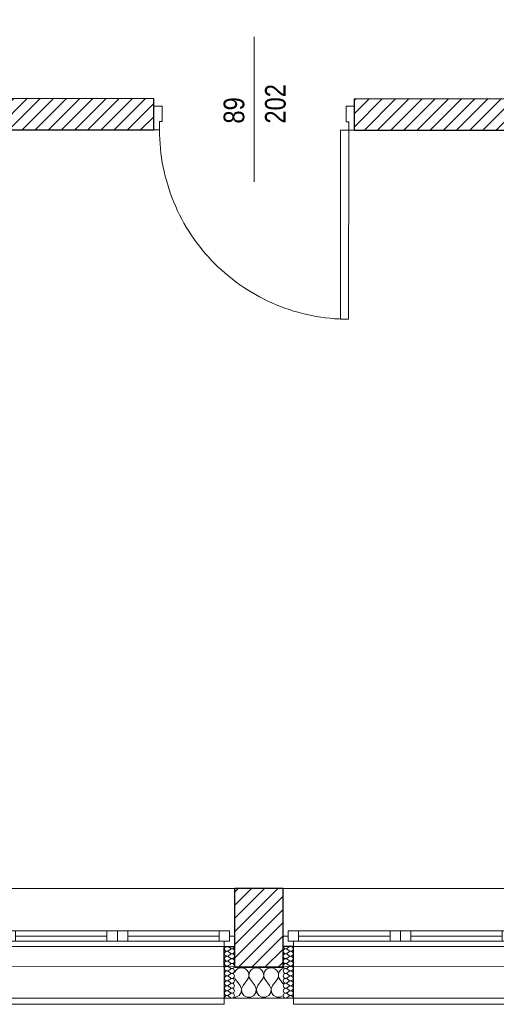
# Model space of a CAD drawing. Header units: millimetres. Extents: x -21056 to 421, y 9759 to 15589.
# Tile 75 of 120: x -2605 to -2374, y 9867 to 10343. Entities that reach past the tile are written whole.
import ezdxf
from ezdxf.enums import TextEntityAlignment as Align

# ---------------------------------------------------------------- set-up
doc = ezdxf.new("R2010")
doc.units = ezdxf.units.MM
doc.header["$LTSCALE"] = 25
doc.header["$MEASUREMENT"] = 0
doc.linetypes.add('Kropki i Kreski', pattern=[670.277762, 352.777767, -176.388884, 0, -141.111112])
doc.linetypes.add('Przerywana', pattern=[240, 120, -120])
for name, color, linetype in [('Drzwi ArchiCAD', 7, 'Continuous'), ('Konstrukcja - Siatki mod', 7, 'Continuous'), ('KR_INW', 7, 'Continuous'), ('NAPIS_SODON', 7, 'Continuous'), ('Okna ArchiCADa', 7, 'Continuous'), ('Znaczniki drzwi ArchiCADa', 7, 'Continuous')]:
    doc.layers.add(name, color=color, linetype=linetype)
for name, color, linetype, lineweight in [('Drzwi ArchiCAD_Nr_pióra__1', 7, 'Continuous', 13), ('Drzwi ArchiCAD_Nr_pióra__27', 7, 'Continuous', 25), ('Konstrukcja - Siatki mod_Nr_pióra__48', 1, 'Continuous', 15), ('KR_INW_Nr_pióra__101', 252, 'Continuous', 5), ('KR_INW_Nr_pióra__102', 3, 'Continuous', 5), ('KR_INW_Nr_pióra__27', 7, 'Continuous', 25), ('KR_INW_Nr_pióra__47', 7, 'Continuous', 15), ('NAPIS_SODON_Nr_pióra__1', 7, 'Continuous', 13), ('Okna ArchiCADa_Nr_pióra__1', 7, 'Continuous', 13), ('Okna ArchiCADa_Nr_pióra__27', 7, 'Continuous', 25), ('Znaczniki drzwi ArchiCADa_Nr_pióra__20', 1, 'Continuous', 13), ('Znaczniki drzwi ArchiCADa_Nr_pióra__7', 7, 'Continuous', 13)]:
    doc.layers.add(name, color=color, linetype=linetype, lineweight=lineweight)
doc.styles.add('GENERATED_STYLE_1', font='ARIALN.TTF')
pattern_1 = [(45, (0, 0), (-31.819804, 31.819804), [])]

# ---------------------------------------------------------------- blocks, each defined once
blk = doc.blocks.new('Strop_1', base_point=(179225, 121523.3))
at = {"layer": 'NAPIS_SODON_Nr_pióra__1', "linetype": 'Continuous', "flags": 128}
blk.add_lwpolyline([(179225, 121523.3), (179225.9, 107003.8), (250898.3, 107008.3), (250897.4, 121527.8)], close=True, dxfattribs=at)
blk = doc.blocks.new('*X233')
at = {"layer": 'KR_INW_Nr_pióra__102', "linetype": 'Continuous'}
for p, q in [((222687.9, 106989.9), (222682.3, 106981.8)), ((222695.5, 106996.2), (222687.9, 106989.9)), ((222704.5, 107000.2), (222695.5, 106996.2)), ((222714.3, 107001.6), (222704.5, 107000.2)), ((222724, 107000.2), (222714.3, 107001.6)), ((222733.1, 106996.2), (222724, 107000.2)), ((222740.6, 106989.9), (222733.1, 106996.2)), ((222746.2, 106981.8), (222740.6, 106989.9)), ((222759.4, 106989.9), (222753.8, 106981.8)), ((222766.9, 106996.2), (222759.4, 106989.9)), ((222776, 107000.2), (222766.9, 106996.2)), ((222785.7, 107001.6), (222776, 107000.2)), ((222795.5, 107000.2), (222785.7, 107001.6)), ((222804.5, 106996.2), (222795.5, 107000.2)), ((222812.1, 106989.9), (222804.5, 106996.2)), ((222817.7, 106981.8), (222812.1, 106989.9)), ((222830.8, 106989.9), (222825.2, 106981.8)), ((222838.4, 106996.2), (222830.8, 106989.9)), ((222847.4, 107000.2), (222838.4, 106996.2)), ((222857.1, 107001.6), (222847.4, 107000.2)), ((222866.9, 107000.2), (222857.1, 107001.6)), ((222875.9, 106996.2), (222866.9, 107000.2)), ((222883.5, 106989.9), (222875.9, 106996.2)), ((222889.1, 106981.8), (222883.5, 106989.9)), ((222902.2, 106989.9), (222896.6, 106981.8)), ((222909.8, 106996.2), (222902.2, 106989.9)), ((222914.7, 106998.4), (222909.8, 106996.2)), ((222682.3, 106981.8), (222681.2, 106978.4)), ((222681.2, 106952.6), (222685.7, 106944.4)), ((222707.1, 106915.9), (222685.7, 106944.4)), ((222721.4, 106915.9), (222742.9, 106944.4)), ((222742.9, 106944.4), (222747.6, 106953.1)), ((222749.4, 106972.5), (222746.2, 106981.8)), ((222747.6, 106953.1), (222749.9, 106962.6)), ((222749.9, 106962.6), (222749.4, 106972.5)), ((222750.6, 106972.5), (222750.1, 106962.6)), ((222750.1, 106962.6), (222752.4, 106953.1)), ((222753.8, 106981.8), (222750.6, 106972.5)), ((222752.4, 106953.1), (222757.1, 106944.4)), ((222778.6, 106915.9), (222757.1, 106944.4)), ((222792.9, 106915.9), (222814.3, 106944.4)), ((222814.3, 106944.4), (222819.1, 106953.1)), ((222820.8, 106972.5), (222817.7, 106981.8)), ((222819.1, 106953.1), (222821.3, 106962.6)), ((222821.3, 106962.6), (222820.8, 106972.5)), ((222822.1, 106972.5), (222821.6, 106962.6)), ((222821.6, 106962.6), (222823.8, 106953.1)), ((222825.2, 106981.8), (222822.1, 106972.5)), ((222823.8, 106953.1), (222828.6, 106944.4)), ((222850, 106915.9), (222828.6, 106944.4)), ((222864.3, 106915.9), (222885.7, 106944.4)), ((222885.7, 106944.4), (222890.5, 106953.1)), ((222892.2, 106972.5), (222889.1, 106981.8)), ((222890.5, 106953.1), (222892.7, 106962.6)), ((222892.7, 106962.6), (222892.2, 106972.5)), ((222893.5, 106972.5), (222893, 106962.6)), ((222893, 106962.6), (222895.2, 106953.1)), ((222896.6, 106981.8), (222893.5, 106972.5)), ((222895.2, 106953.1), (222900, 106944.4)), ((222914.7, 106924.8), (222900, 106944.4)), ((222713.9, 106899.8), (222707.1, 106915.9)), ((222712.2, 106882.5), (222713.9, 106899.8)), ((222721.4, 106915.9), (222714.7, 106899.8)), ((222714.7, 106899.8), (222716.3, 106882.5)), ((222785.3, 106899.8), (222778.6, 106915.9)), ((222783.7, 106882.5), (222785.3, 106899.8)), ((222792.9, 106915.9), (222786.1, 106899.8)), ((222786.1, 106899.8), (222787.8, 106882.5)), ((222856.7, 106899.8), (222850, 106915.9)), ((222855.1, 106882.5), (222856.7, 106899.8)), ((222864.3, 106915.9), (222857.6, 106899.8)), ((222857.6, 106899.8), (222859.2, 106882.5)), ((222681.2, 106859.8), (222687.3, 106859.8)), ((222687.3, 106859.8), (222702.6, 106868)), ((222702.6, 106868), (222712.2, 106882.5)), ((222716.3, 106882.5), (222726, 106868)), ((222726, 106868), (222741.3, 106859.8)), ((222741.3, 106859.8), (222758.7, 106859.8)), ((222758.7, 106859.8), (222774, 106868)), ((222774, 106868), (222783.7, 106882.5)), ((222787.8, 106882.5), (222797.4, 106868)), ((222797.4, 106868), (222812.7, 106859.8)), ((222812.7, 106859.8), (222830.1, 106859.8)), ((222830.1, 106859.8), (222845.5, 106868)), ((222845.5, 106868), (222855.1, 106882.5)), ((222859.2, 106882.5), (222868.8, 106868)), ((222868.8, 106868), (222884.2, 106859.8)), ((222884.2, 106859.8), (222901.6, 106859.8)), ((222901.6, 106859.8), (222914.7, 106866.9))]:
    blk.add_line(p, q, dxfattribs=at)
blk = doc.blocks.new('*X276')
at = {"layer": 'KR_INW_Nr_pióra__102', "linetype": 'Continuous'}
for p, q in [((222660.9, 107095.6), (222651.4, 107102.8)), ((222660.9, 107090.9), (222651.4, 107083.7)), ((222660.9, 107071.8), (222651.4, 107079)), ((222660.9, 107067), (222651.4, 107059.9)), ((222660.9, 107048), (222651.4, 107055.1)), ((222660.9, 107043.2), (222651.4, 107036.1)), ((222660.9, 107024.2), (222651.4, 107031.3)), ((222660.9, 107019.4), (222651.4, 107012.3)), ((222660.9, 107000.4), (222651.4, 107007.5)), ((222660.9, 106995.6), (222651.4, 106988.5)), ((222660.9, 106976.6), (222651.4, 106983.7)), ((222660.9, 106971.8), (222651.4, 106964.7)), ((222660.9, 106952.8), (222651.4, 106959.9)), ((222660.9, 106948), (222651.4, 106940.9)), ((222660.9, 106929), (222651.4, 106936.1)), ((222660.9, 106924.2), (222651.4, 106917)), ((222660.9, 106905.1), (222651.4, 106912.3)), ((222660.9, 106900.4), (222651.4, 106893.2)), ((222660.9, 106881.3), (222651.4, 106888.5)), ((222660.9, 106876.6), (222651.4, 106869.4)), ((222660.9, 106857.5), (222651.4, 106864.7))]:
    blk.add_line(p, q, dxfattribs=at)
for centre, start, end in [((222644.3, 107093.2), 53.1301, 180), ((222644.3, 107093.2), 180, 306.8699), ((222644.3, 107069.4), 53.1301, 180), ((222668.1, 107105.1), 233.1301, 0), ((222668.1, 107081.3), 233.1301, 126.8699), ((222644.3, 107069.4), 180, 306.8699), ((222644.3, 107045.6), 53.1301, 180), ((222644.3, 107045.6), 180, 306.8699), ((222644.3, 107021.8), 53.1301, 180), ((222668.1, 107057.5), 233.1301, 126.8699), ((222668.1, 107033.7), 233.1301, 126.8699), ((222644.3, 107021.8), 180, 306.8699), ((222644.3, 106998), 53.1301, 180), ((222644.3, 106998), 180, 306.8699), ((222644.3, 106974.2), 53.1301, 180), ((222668.1, 107009.9), 233.1301, 126.8699), ((222668.1, 106986.1), 233.1301, 126.8699), ((222644.3, 106974.2), 180, 306.8699), ((222644.3, 106950.4), 53.1301, 180), ((222644.3, 106950.4), 180, 306.8699), ((222644.3, 106926.6), 53.1301, 180), ((222668.1, 106962.3), 233.1301, 126.8699), ((222668.1, 106938.5), 233.1301, 126.8699), ((222644.3, 106926.6), 180, 306.8699), ((222644.3, 106902.8), 53.1301, 180), ((222644.3, 106902.8), 180, 306.8699), ((222644.3, 106879), 53.1301, 180), ((222668.1, 106914.7), 233.1301, 126.8699), ((222668.1, 106890.9), 233.1301, 126.8699), ((222644.3, 106879), 180, 306.8699), ((222644.3, 106855.1), 53.1301, 180), ((222668.1, 106867), 233.1301, 126.8699)]:
    blk.add_arc(centre, 11.9, start, end, dxfattribs=at)
blk = doc.blocks.new('*X277')
at = {"layer": 'KR_INW_Nr_pióra__102', "linetype": 'Continuous'}
for p, q in [((222935, 107095.6), (222944.5, 107102.8)), ((222935, 107090.9), (222944.5, 107083.7)), ((222935, 107071.8), (222944.5, 107079)), ((222935, 107067), (222944.5, 107059.9)), ((222935, 107048), (222944.5, 107055.1)), ((222935, 107043.2), (222944.5, 107036.1)), ((222935, 107024.2), (222944.5, 107031.3)), ((222935, 107019.4), (222944.5, 107012.3)), ((222935, 107000.4), (222944.5, 107007.5)), ((222935, 106995.6), (222944.5, 106988.5)), ((222935, 106976.6), (222944.5, 106983.7)), ((222935, 106971.8), (222944.5, 106964.7)), ((222935, 106952.8), (222944.5, 106959.9)), ((222935, 106948), (222944.5, 106940.9)), ((222935, 106929), (222944.5, 106936.1)), ((222935, 106924.2), (222944.5, 106917)), ((222935, 106905.1), (222944.5, 106912.3)), ((222935, 106900.4), (222944.5, 106893.2)), ((222935, 106881.3), (222944.5, 106888.5)), ((222935, 106876.6), (222944.5, 106869.4)), ((222935, 106857.5), (222944.5, 106864.7))]:
    blk.add_line(p, q, dxfattribs=at)
for centre, start, end in [((222927.8, 107105.1), 180, 306.8699), ((222927.8, 107081.3), 53.1301, 306.8699), ((222951.6, 107093.2), 0, 126.8699), ((222951.6, 107093.2), 233.1301, 0), ((222951.6, 107069.4), 0, 126.8699), ((222927.8, 107057.5), 53.1301, 306.8699), ((222927.8, 107033.7), 53.1301, 306.8699), ((222951.6, 107069.4), 233.1301, 0), ((222951.6, 107045.6), 0, 126.8699), ((222951.6, 107045.6), 233.1301, 0), ((222951.6, 107021.8), 0, 126.8699), ((222927.8, 107009.9), 53.1301, 306.8699), ((222927.8, 106986.1), 53.1301, 306.8699), ((222951.6, 107021.8), 233.1301, 0), ((222951.6, 106998), 0, 126.8699), ((222951.6, 106998), 233.1301, 0), ((222951.6, 106974.2), 0, 126.8699), ((222927.8, 106962.3), 53.1301, 306.8699), ((222927.8, 106938.5), 53.1301, 306.8699), ((222951.6, 106974.2), 233.1301, 0), ((222951.6, 106950.4), 0, 126.8699), ((222951.6, 106950.4), 233.1301, 0), ((222951.6, 106926.6), 0, 126.8699), ((222927.8, 106914.7), 53.1301, 306.8699), ((222927.8, 106890.9), 53.1301, 306.8699), ((222951.6, 106926.6), 233.1301, 0), ((222951.6, 106902.8), 0, 126.8699), ((222951.6, 106902.8), 233.1301, 0), ((222951.6, 106879), 0, 126.8699), ((222927.8, 106867), 53.1301, 306.8699), ((222951.6, 106879), 233.1301, 0), ((222951.6, 106855.1), 0, 126.8699)]:
    blk.add_arc(centre, 11.9, start, end, dxfattribs=at)
blk = doc.blocks.new('Okno dwuskrzydłowe 19_5')
at = {"layer": 'Okna ArchiCADa_Nr_pióra__1', "linetype": 'Continuous'}
for p, q in [((-566.8, 230), (566.8, 230)), ((-566.8, 0), (-541.8, 0)), ((-541.8, 25), (-491.8, 25)), ((-541.8, -25), (-541.8, 25)), ((-541.8, 0), (-541.8, -25)), ((-491.8, 25), (-50, 25)), ((-491.8, 25), (-491.8, -25)), ((-491.8, 25), (-50, 25)), ((-491.8, 0), (-50, 0)), ((-50, -25), (-50, 25)), ((-50, 25), (0, 25)), ((0, 25), (0, -25)), ((0, 25), (50, 25)), ((0, -25), (0, 25)), ((50, 25), (491.8, 25)), ((50, 25), (50, -25)), ((50, 25), (491.8, 25)), ((50, 0), (491.8, 0)), ((491.8, -25), (491.8, 25)), ((491.8, 25), (541.8, 25)), ((541.8, 25), (541.8, -25)), ((541.8, -25), (541.8, 0)), ((541.8, 0), (566.8, 0)), ((-541.8, -25), (-516.8, -25)), ((-491.8, -25), (-541.8, -25)), ((-516.8, -25), (-516.8, -50)), ((-50, -25), (-491.8, -25)), ((0, -25), (-50, -25)), ((50, -25), (0, -25)), ((491.8, -25), (50, -25)), ((541.8, -25), (491.8, -25)), ((516.8, -50), (516.8, -25)), ((516.8, -25), (541.8, -25)), ((-516.8, -50), (-566.8, -50)), ((0, -50), (-516.8, -50)), ((516.8, -50), (0, -50)), ((566.8, -50), (516.8, -50)), ((-516.8, -300), (-516.8, -330)), ((-516.8, -330), (516.8, -330)), ((516.8, -330), (516.8, -300))]:
    blk.add_line(p, q, dxfattribs=at)
at = {"layer": 'Okna ArchiCADa_Nr_pióra__1', "linetype": 'Przerywana'}
blk.add_line((-516.8, -300), (516.8, -300), dxfattribs=at)
at = {"layer": 'Okna ArchiCADa_Nr_pióra__27', "linetype": 'Continuous'}
for p, q in [((-566.8, -50), (-566.8, 0)), ((566.8, -50), (566.8, 0)), ((-516.8, -50), (-566.8, -50)), ((516.8, -50), (566.8, -50))]:
    blk.add_line(p, q, dxfattribs=at)
blk = doc.blocks.new('Ściana_3', base_point=(179075.1, 106855.1))
at = {"layer": 'KR_INW_Nr_pióra__101', "linetype": 'Continuous'}
h = blk.add_hatch(dxfattribs=at)
h.set_pattern_fill('Cegła_licówka', color=256, style=0, pattern_type=2)
h.set_pattern_definition(pattern_1)
h.paths.add_polyline_path([(222681.2, 107155.1), (222681.2, 107105.1), (222681.2, 107005.1), (222914.7, 107005.1), (222914.7, 107105.1), (222914.7, 107155.1), (222914.7, 107385.1), (222681.2, 107385.1)])
at = {"layer": 'KR_INW_Nr_pióra__27', "linetype": 'Continuous'}
for p, q in [((222681.2, 107155.1), (222681.2, 107385.1)), ((222914.7, 107155.1), (222914.7, 107385.1)), ((222681.2, 107105.1), (222681.2, 107155.1)), ((222914.7, 107105.1), (222914.7, 107155.1)), ((222631.2, 107005.1), (222631.2, 107105.1)), ((222631.2, 107105.1), (222681.2, 107105.1)), ((222681.2, 107005.1), (222681.2, 107105.1)), ((222914.7, 107005.1), (222914.7, 107105.1)), ((222964.7, 107105.1), (222914.7, 107105.1)), ((222964.7, 107005.1), (222964.7, 107105.1)), ((222681.2, 107005.1), (222914.7, 107005.1))]:
    blk.add_line(p, q, dxfattribs=at)
at = {"layer": 'KR_INW_Nr_pióra__27', "linetype": 'Continuous', "flags": 128}
blk.add_lwpolyline([(222914.7, 107385.1), (222681.2, 107385.1)], dxfattribs=at)
at = {"layer": 'KR_INW_Nr_pióra__47', "linetype": 'Continuous'}
for p, q in [((222681.2, 107105.1), (222631.2, 107105.1)), ((222631.2, 107105.1), (222631.2, 106855.1)), ((222914.7, 107105.1), (222964.7, 107105.1)), ((222964.7, 107105.1), (222964.7, 106855.1)), ((222631.2, 106855.1), (222631.2, 107005.1)), ((222964.7, 106855.1), (222964.7, 107005.1)), ((222681.2, 106855.1), (222631.2, 106855.1)), ((222914.7, 106855.1), (222964.7, 106855.1))]:
    blk.add_line(p, q, dxfattribs=at)
at = {"layer": 'KR_INW_Nr_pióra__47', "linetype": 'Continuous', "flags": 128}
blk.add_lwpolyline([(222681.2, 106855.1), (222914.7, 106855.1)], dxfattribs=at)
at = {"layer": 'KR_INW'}
for name in ['*X276', '*X277', '*X233']:
    blk.add_blockref(name, (0, 0), dxfattribs=at)
at = {"layer": 'Okna ArchiCADa', "color": 21, "linetype": 'Continuous', "lineweight": 13, "true_color": 0xff9955, "zscale": 1000}
for p in [(222114.4, 107155.1), (223481.5, 107155.1)]:
    blk.add_blockref('Okno dwuskrzydłowe 19_5', p, dxfattribs=at)
blk = doc.blocks.new('Drzwi 19_15')
at = {"layer": 'Drzwi ArchiCAD_Nr_pióra__1', "linetype": 'Continuous'}
for p, q in [((417, 0), (417, 914)), ((417, 914), (457, 914)), ((457, 914), (457, 0)), ((-457, 0), (-485, 0)), ((-485, 0), (-485, -115)), ((-457, -40), (-457, 0)), ((457, 0), (417, 0)), ((485, 0), (457, 0)), ((457, 0), (457, -40)), ((485, -115), (485, 0)), ((-445, -40), (-457, -40)), ((-445, -115), (-445, -40)), ((457, -40), (445, -40)), ((445, -40), (445, -115)), ((-485, -115), (-445, -115)), ((445, -115), (485, -115))]:
    blk.add_line(p, q, dxfattribs=at)
at = {"layer": 'Drzwi ArchiCAD_Nr_pióra__1', "linetype": 'Przerywana'}
blk.add_arc((457, 0), 914, 90, 180, dxfattribs=at)
at = {"layer": 'Drzwi ArchiCAD_Nr_pióra__27', "linetype": 'Continuous'}
for p, q in [((-485, 0), (-485, -115)), ((485, 0), (485, -115))]:
    blk.add_line(p, q, dxfattribs=at)
blk = doc.blocks.new('Znacznik Wym 19_24')
at = {"layer": 'Znaczniki drzwi ArchiCADa_Nr_pióra__20', "linetype": 'Continuous'}
blk.add_line((0, -400), (0, 300), dxfattribs=at)
at = {"layer": 'Znaczniki drzwi ArchiCADa_Nr_pióra__7', "style": 'GENERATED_STYLE_1'}
for tag, rotation, p in [('AC_MarkerText_3', 270, (-182.4, 72.7)), ('AC_MarkerText_2', 270, (17.6, 72.7)), ('AC_MarkerText_5', 180, (-108.8, -133))]:
    blk.add_attdef(tag, text='', height=100, rotation=rotation, dxfattribs=at).set_placement(p, align=Align.BOTTOM_LEFT)
blk = doc.blocks.new('Ściana_35', base_point=(207868.7, 111207.8))
at = {"layer": 'KR_INW_Nr_pióra__101', "linetype": 'Continuous'}
h = blk.add_hatch(dxfattribs=at)
h.set_pattern_fill('Cegła_licówka', color=256, style=0, pattern_type=2)
h.set_pattern_definition(pattern_1)
h.paths.add_polyline_path([(220419.3, 111165.7), (220419.2, 111050.7), (222290.2, 111049.7), (222290.3, 111164.7), (222290.3, 111199.7), (220419.3, 111200.7)])
h = blk.add_hatch(dxfattribs=at)
h.set_pattern_fill('Cegła_licówka', color=256, style=0, pattern_type=2)
h.set_pattern_definition(pattern_1)
h.paths.add_polyline_path([(223260.3, 111164.2), (223260.2, 111049.2), (224469.3, 111048.5), (224469.3, 111198.5), (223260.3, 111199.2)])
at = {"layer": 'KR_INW_Nr_pióra__27', "linetype": 'Continuous'}
for p, q in [((222290.3, 111164.7), (222290.3, 111199.7)), ((223260.3, 111164.2), (223260.3, 111199.2)), ((222290.2, 111049.7), (222290.3, 111164.7)), ((223260.2, 111049.2), (223260.3, 111164.2))]:
    blk.add_line(p, q, dxfattribs=at)
at = {"layer": 'KR_INW_Nr_pióra__27', "linetype": 'Continuous', "flags": 128}
for points in [[(222290.3, 111199.7), (220419.3, 111200.7)], [(224469.3, 111198.5), (223260.3, 111199.2)], [(221449.3, 111050.2), (222290.2, 111049.7)], [(223260.2, 111049.2), (224469.3, 111048.5)]]:
    blk.add_lwpolyline(points, dxfattribs=at)
at = {"layer": 'Drzwi ArchiCAD', "linetype": 'Continuous', "xscale": -1, "zscale": 1000, "rotation": 179.9679760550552}
blk.add_blockref('Drzwi 19_15', (222775.2, 111049.4), dxfattribs=at)
at = {"layer": 'Znaczniki drzwi ArchiCADa', "color": 14, "lineweight": 13, "true_color": 0xb00000}
ref = blk.add_blockref('Znacznik Wym 19_24', (222775.3, 111199.4), dxfattribs=dict(at, rotation=359.9679760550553))
ref.add_attrib('AC_MarkerText_2', '89', dxfattribs={"layer": 'Znaczniki drzwi ArchiCADa_Nr_pióra__7', "color": 7, "height": 100, "rotation": 89.968, "style": 'GENERATED_STYLE_1'}).set_placement((222757.6, 111080.1), align=Align.BOTTOM_LEFT)
ref.add_attrib('AC_MarkerText_3', '202', dxfattribs={"layer": 'Znaczniki drzwi ArchiCADa_Nr_pióra__7', "color": 7, "height": 100, "rotation": 89.968, "style": 'GENERATED_STYLE_1'}).set_placement((222957.6, 111080), align=Align.BOTTOM_LEFT)
blk = doc.blocks.new('Standardowy znacznik siatki_8')
at = {"layer": 'Konstrukcja - Siatki mod_Nr_pióra__48', "linetype": 'Kropki i Kreski'}
blk.add_line((1000, 0), (72912, 0), dxfattribs=at)

msp = doc.modelspace()

# ---------------------------------------------------------------- block references
at = {"layer": 'Konstrukcja - Siatki mod', "color": 8, "linetype": 'Continuous', "lineweight": 13, "xscale": 0.1, "yscale": 0.1, "zscale": 100}
msp.add_blockref('Standardowy znacznik siatki_8', (-6969.92, 9904.44), dxfattribs=at)
at = {"layer": 'KR_INW', "xscale": 0.1, "yscale": 0.1, "zscale": 0.1}
for name, p in [('Ściana_35', (-3981.98, 10305.7)), ('Ściana_3', (-6861.34, 9870.44))]:
    msp.add_blockref(name, p, dxfattribs=at)
at = {"layer": 'NAPIS_SODON', "linetype": 'Continuous', "xscale": 0.1, "yscale": 0.1, "zscale": 0.1}
msp.add_blockref('Strop_1', (-6846.35, 11337.26), dxfattribs=at)

doc.saveas('drawing.dxf')
